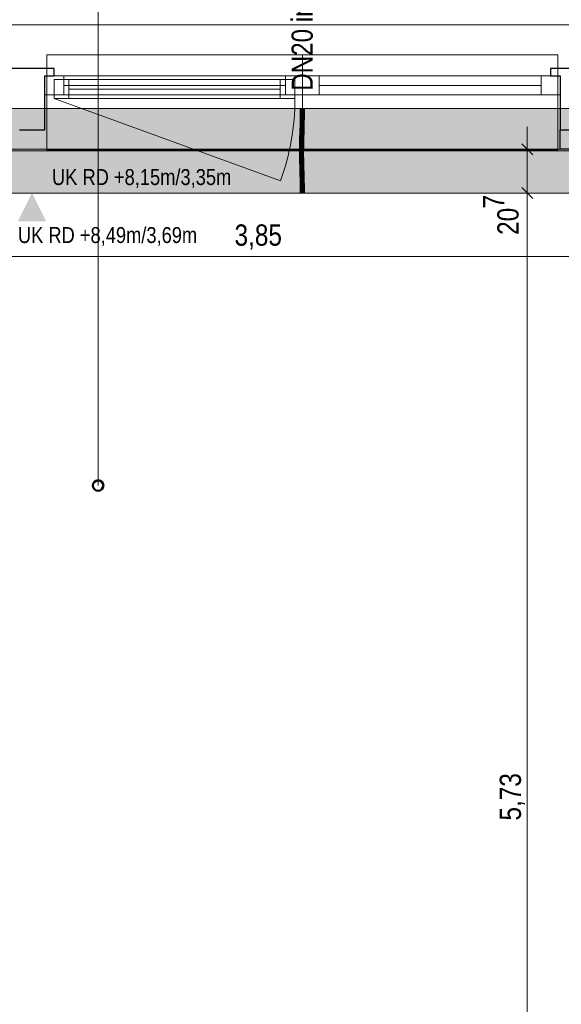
# Model space of a CAD drawing. Extents: x -620 to 3480, y 62 to 1107.
# Tile 97 of 244: x -388 to -336, y 910 to 1003. Entities that reach past the tile are written whole.
import ezdxf
from ezdxf.lldxf.tags import DXFTag

# ---------------------------------------------------------------- set-up
doc = ezdxf.new("R2010")
doc.units = 0
doc.layers.get('0').update_dxf_attribs({"lineweight": 35})
for name, color, linetype, lineweight, true_color in [('00_Beschriftung UZ', 3, 'Continuous', 13, 0x00ff00), ('30 -33 Aussenwände- 7 Fassade_ Elemente', 7, 'Continuous', 9, 0x00aacc), ('30 -35 Decken- 1 Konstruktion-Träger- Stahlbeton', 7, 'grob-A06G9GKW8I', 13, 0x33aa00), ('70 -75 Raumstempel-2 Verweislinie', 1, 'Continuous', 9, 0xff0000), ('70 -76 Bemaßung- 2 Allgemein', 9, 'Continuous', 5, 0x808080), ('E_Leerrohr 20', 7, 'Continuous', 13, 0xcc0099), ('E_Leerrohr 20-Shading', 7, 'Continuous', 13, 0xcc0099)]:
    doc.layers.add(name, color=color, linetype=linetype, lineweight=lineweight, true_color=true_color)
doc.layers.add('70 -71 Achsen- 1 Gebäudeachsen', color=7, linetype='STRICHPUNKT2-A06G9GKV8I', lineweight=18)
doc.layers.add('Detailelementbeschriftung', color=7, linetype='Continuous', lineweight=9)
doc.layers.add('iwb_Schraffur_Unterzug', color=7, linetype='Continuous', lineweight=5, true_color=0xffffcc, plot=False)
doc.styles.get("Standard").update_dxf_attribs({"font": 'ARIALN.TTF'})
tags = doc.linetypes.add('grob-A06G9GKW8I', pattern=[14, 3, -8, 3]).pattern_tags.tags
tags[8:9] = [DXFTag(74, 4), DXFTag(75, 0), DXFTag(340, '0'), DXFTag(46, 0.0), DXFTag(50, 0.0), DXFTag(44, 0.0), DXFTag(45, 0.0)]
tags[6:7] = [DXFTag(74, 4), DXFTag(75, 0), DXFTag(340, '0'), DXFTag(46, 0.0), DXFTag(50, 0.0), DXFTag(44, 0.0), DXFTag(45, 0.0)]
tags[4:5] = [DXFTag(74, 4), DXFTag(75, 0), DXFTag(340, '0'), DXFTag(46, 0.0), DXFTag(50, 0.0), DXFTag(44, 0.0), DXFTag(45, 0.0)]
tags = doc.linetypes.add('STRICHPUNKT2', pattern=[12.7, 6.35, -3.175, 0, -3.175]).pattern_tags.tags
tags[10:11] = [DXFTag(74, 4), DXFTag(75, 0), DXFTag(340, '0'), DXFTag(46, 0.0), DXFTag(50, 0.0), DXFTag(44, 0.0), DXFTag(45, 0.0)]
tags[8:9] = [DXFTag(74, 4), DXFTag(75, 0), DXFTag(340, '0'), DXFTag(46, 0.0), DXFTag(50, 0.0), DXFTag(44, 0.0), DXFTag(45, 0.0)]
tags[6:7] = [DXFTag(74, 4), DXFTag(75, 0), DXFTag(340, '0'), DXFTag(46, 0.0), DXFTag(50, 0.0), DXFTag(44, 0.0), DXFTag(45, 0.0)]
tags[4:5] = [DXFTag(74, 4), DXFTag(75, 0), DXFTag(340, '0'), DXFTag(46, 0.0), DXFTag(50, 0.0), DXFTag(44, 0.0), DXFTag(45, 0.0)]
tags = doc.linetypes.add('STRICHPUNKT2-A06G9GKV8I', pattern=[12.7, 6.35, -3.175, 0, -3.175]).pattern_tags.tags
tags[10:11] = [DXFTag(74, 4), DXFTag(75, 0), DXFTag(340, '0'), DXFTag(46, 0.0), DXFTag(50, 0.0), DXFTag(44, 0.0), DXFTag(45, 0.0)]
tags[8:9] = [DXFTag(74, 4), DXFTag(75, 0), DXFTag(340, '0'), DXFTag(46, 0.0), DXFTag(50, 0.0), DXFTag(44, 0.0), DXFTag(45, 0.0)]
tags[6:7] = [DXFTag(74, 4), DXFTag(75, 0), DXFTag(340, '0'), DXFTag(46, 0.0), DXFTag(50, 0.0), DXFTag(44, 0.0), DXFTag(45, 0.0)]
tags[4:5] = [DXFTag(74, 4), DXFTag(75, 0), DXFTag(340, '0'), DXFTag(46, 0.0), DXFTag(50, 0.0), DXFTag(44, 0.0), DXFTag(45, 0.0)]

# ---------------------------------------------------------------- blocks, each defined once
blk = doc.blocks.new('Shading-A06G9GHX8I', base_point=(-360.663, 989.221))
at = {"layer": 'E_Leerrohr 20-Shading', "color": 223, "true_color": 0xc67fb4}
for points in [[(-360.956, 994.957), (-361.014, 994.957), (-360.962, 994.234), (-361.02, 994.235)], [(-360.659, 994.957), (-360.673, 994.957), (-360.667, 994.23), (-360.679, 994.23)], [(-360.667, 994.23), (-360.649, 994.23), (-360.659, 994.957), (-360.638, 994.957)], [(-360.628, 994.957), (-360.638, 994.957), (-360.64, 994.23), (-360.649, 994.23)], [(-360.614, 994.957), (-360.628, 994.957), (-360.625, 994.229), (-360.64, 994.23)], [(-360.625, 994.229), (-360.621, 994.229), (-360.614, 994.957)], [(-360.979, 993.511), (-361.036, 993.512), (-361.002, 992.786), (-361.055, 992.788)], [(-360.962, 994.234), (-361.02, 994.235), (-360.979, 993.511), (-361.036, 993.512)], [(-360.997, 992.786), (-360.977, 993.511), (-361.002, 992.786), (-360.979, 993.511)], [(-360.977, 993.511), (-360.962, 994.234), (-360.979, 993.511)], [(-360.687, 993.504), (-360.695, 993.504), (-360.712, 992.779), (-360.714, 992.779)], [(-360.687, 993.504), (-360.712, 992.779), (-360.686, 993.504), (-360.709, 992.779)], [(-360.709, 992.779), (-360.698, 992.778), (-360.686, 993.504), (-360.671, 993.503)], [(-360.663, 993.503), (-360.671, 993.503), (-360.691, 992.778), (-360.698, 992.778)], [(-360.667, 994.23), (-360.679, 994.23), (-360.687, 993.504), (-360.695, 993.504)], [(-360.651, 993.503), (-360.663, 993.503), (-360.685, 992.778), (-360.691, 992.778)], [(-360.671, 994.094), (-360.687, 993.504), (-360.686, 993.504)], [(-360.667, 994.23), (-360.671, 994.094), (-360.671, 993.503), (-360.686, 993.504)], [(-360.685, 992.778), (-360.656, 992.777), (-360.651, 993.503), (-360.636, 993.503)], [(-360.64, 994.23), (-360.649, 994.23), (-360.663, 993.503), (-360.671, 993.503)], [(-360.667, 994.23), (-360.671, 993.503), (-360.649, 994.23)], [(-360.625, 994.229), (-360.64, 994.23), (-360.651, 993.503), (-360.663, 993.503)], [(-360.651, 993.503), (-360.636, 993.503), (-360.625, 994.229), (-360.621, 994.229)], [(-361.063, 992.52), (-361.075, 992.062), (-361.01, 992.519), (-361.01, 992.512)], [(-361.025, 992.061), (-361.019, 992.191), (-361.075, 992.062), (-361.01, 992.512)], [(-361.055, 992.788), (-361.063, 992.52), (-361.002, 992.786), (-361.01, 992.519)], [(-361.016, 992.061), (-361.003, 992.56), (-361.025, 992.061)], [(-361.019, 992.191), (-361.003, 992.56), (-361.01, 992.512)], [(-361.01, 992.512), (-361.003, 992.56), (-361.002, 992.786), (-360.997, 992.786)], [(-360.72, 992.511), (-360.721, 992.517), (-360.733, 992.055)], [(-360.718, 992.485), (-360.72, 992.511), (-360.731, 992.055), (-360.733, 992.055)], [(-360.731, 992.055), (-360.724, 992.054), (-360.718, 992.485), (-360.711, 992.418)], [(-360.712, 992.779), (-360.714, 992.779), (-360.721, 992.517)], [(-360.717, 992.646), (-360.721, 992.517), (-360.72, 992.511)], [(-360.709, 992.779), (-360.72, 992.511), (-360.718, 992.485)], [(-360.709, 992.779), (-360.712, 992.779), (-360.72, 992.511), (-360.717, 992.646)], [(-360.718, 992.485), (-360.711, 992.418), (-360.709, 992.779), (-360.698, 992.778)], [(-360.691, 992.778), (-360.698, 992.778), (-360.707, 992.373), (-360.711, 992.418)], [(-360.704, 992.348), (-360.697, 992.517), (-360.707, 992.373), (-360.701, 992.517)], [(-360.704, 992.348), (-360.675, 992.053), (-360.685, 992.778), (-360.656, 992.777)], [(-360.697, 992.517), (-360.685, 992.778), (-360.701, 992.517), (-360.691, 992.778)], [(-361.025, 992.061), (-361.075, 992.062), (-361.048, 991.335), (-361.088, 991.335)], [(-361.03, 991.335), (-361.016, 992.061), (-361.048, 991.335), (-361.025, 992.061)], [(-360.744, 991.331), (-360.724, 992.054), (-360.747, 991.331), (-360.731, 992.055)], [(-360.731, 992.055), (-360.733, 992.055), (-360.747, 991.331)], [(-360.724, 992.054), (-360.744, 991.331), (-360.73, 991.659), (-360.74, 991.331)], [(-360.73, 991.659), (-360.74, 991.331), (-360.739, 991.331)], [(-360.717, 992.054), (-360.73, 991.659), (-360.688, 991.331), (-360.739, 991.331)], [(-360.73, 991.659), (-360.717, 992.054), (-360.719, 992.054)], [(-360.724, 992.054), (-360.73, 991.659), (-360.719, 992.054)], [(-360.707, 992.373), (-360.711, 992.418), (-360.719, 992.054), (-360.724, 992.054)], [(-360.704, 992.348), (-360.707, 992.373), (-360.717, 992.054), (-360.719, 992.054)], [(-360.717, 992.054), (-360.675, 992.053), (-360.704, 992.348)], [(-360.717, 992.054), (-360.688, 991.331), (-360.675, 992.053)], [(-361.054, 990.608), (-361.052, 990.803), (-361.091, 990.608), (-361.09, 990.802)], [(-361.054, 990.608), (-361.091, 990.608), (-361.04, 989.997), (-361.083, 989.996)], [(-361.052, 990.803), (-361.048, 991.335), (-361.09, 990.802), (-361.088, 991.335)], [(-361.033, 990.608), (-361.03, 991.335), (-361.054, 990.608), (-361.048, 991.335)], [(-361.025, 989.997), (-361.033, 990.608), (-361.04, 989.997), (-361.054, 990.608)], [(-360.748, 990.804), (-360.749, 990.806), (-360.75, 990.609)], [(-360.745, 990.793), (-360.748, 990.804), (-360.747, 990.609), (-360.75, 990.609)], [(-360.744, 991.331), (-360.747, 991.331), (-360.749, 990.806)], [(-360.745, 991.184), (-360.749, 990.806), (-360.748, 990.804)], [(-360.745, 990.793), (-360.743, 990.968), (-360.748, 990.804), (-360.744, 990.969)], [(-360.748, 990.804), (-360.744, 990.969), (-360.747, 990.969)], [(-360.744, 990.969), (-360.745, 991.184), (-360.747, 990.969)], [(-360.747, 990.609), (-360.746, 990.609), (-360.745, 990.793), (-360.744, 990.79)], [(-360.732, 990.003), (-360.746, 990.609), (-360.742, 990.003), (-360.747, 990.609)], [(-360.746, 990.609), (-360.691, 990.609), (-360.744, 990.79)], [(-360.684, 990.004), (-360.691, 990.609), (-360.732, 990.003), (-360.746, 990.609)], [(-360.744, 990.969), (-360.743, 991.042), (-360.745, 991.184), (-360.744, 991.331)], [(-360.745, 990.793), (-360.744, 990.79), (-360.743, 991.042)], [(-360.744, 991.331), (-360.743, 991.042), (-360.74, 991.331)], [(-360.743, 990.968), (-360.743, 991.042), (-360.744, 990.969)], [(-360.743, 990.968), (-360.744, 990.79), (-360.69, 990.968), (-360.691, 990.609)], [(-360.688, 991.331), (-360.743, 991.042), (-360.69, 990.968), (-360.743, 990.968)], [(-360.743, 991.042), (-360.688, 991.331), (-360.739, 991.331)], [(-360.74, 991.331), (-360.743, 991.042), (-360.739, 991.331)], [(-361.04, 989.997), (-361.083, 989.996), (-361.015, 989.387), (-361.069, 989.386)], [(-361.01, 989.388), (-361.025, 989.997), (-361.015, 989.387), (-361.04, 989.997)], [(-360.732, 990.003), (-360.742, 990.003), (-360.707, 989.396), (-360.727, 989.395)], [(-360.669, 989.397), (-360.684, 990.004), (-360.707, 989.396), (-360.732, 990.003)], [(-360.992, 988.779), (-361.003, 989.149), (-361.069, 989.386), (-361.015, 989.387)], [(-360.992, 988.779), (-361.069, 989.386), (-361.05, 988.777)], [(-360.992, 988.779), (-361.05, 988.777), (-360.974, 988.171), (-361.033, 988.169)], [(-361.003, 989.149), (-361.01, 989.388), (-361.015, 989.387)], [(-360.707, 989.396), (-360.727, 989.395), (-360.676, 988.788), (-360.709, 988.787)], [(-360.676, 988.788), (-360.709, 988.787), (-360.646, 988.179), (-360.691, 988.178)], [(-360.663, 989.221), (-360.669, 989.397), (-360.698, 989.221), (-360.707, 989.396)], [(-360.676, 988.788), (-360.651, 988.789), (-360.698, 989.221), (-360.663, 989.221)], [(-360.633, 988.179), (-360.651, 988.789), (-360.646, 988.179), (-360.676, 988.788)], [(-360.974, 988.171), (-361.033, 988.169), (-360.962, 987.564), (-361.02, 987.563)], [(-360.961, 987.564), (-360.974, 988.171), (-360.962, 987.564), (-360.974, 988.171)], [(-360.646, 988.179), (-360.691, 988.178), (-360.623, 987.569), (-360.678, 987.568)], [(-360.62, 987.569), (-360.633, 988.179), (-360.623, 987.569), (-360.646, 988.179)], [(-360.961, 987.564), (-361.02, 987.563), (-360.956, 986.957), (-361.014, 986.957)], [(-360.614, 986.957), (-360.623, 987.569), (-360.673, 986.957), (-360.678, 987.568)], [(-360.614, 986.957), (-360.62, 987.569), (-360.623, 987.569)]]:
    blk.add_solid(points, dxfattribs=at)
at = {"layer": 'E_Leerrohr 20-Shading', "color": 231, "true_color": 0xe17fc9}
for points in [[(-360.922, 994.957), (-360.956, 994.957), (-360.914, 994.234), (-360.962, 994.234)], [(-360.893, 994.233), (-360.898, 994.957), (-360.914, 994.234), (-360.922, 994.957)], [(-360.849, 994.233), (-360.849, 994.957), (-360.893, 994.233), (-360.898, 994.957)], [(-360.82, 994.232), (-360.814, 994.957), (-360.849, 994.233), (-360.849, 994.957)], [(-360.814, 994.957), (-360.82, 994.232), (-360.816, 994.232)], [(-360.81, 994.232), (-360.814, 994.957), (-360.816, 994.232)], [(-360.679, 994.23), (-360.673, 994.957), (-360.81, 994.232), (-360.814, 994.957)], [(-360.911, 993.509), (-360.977, 993.511), (-360.911, 992.784), (-360.997, 992.786)], [(-360.911, 993.509), (-360.975, 993.632), (-360.977, 993.511)], [(-360.911, 993.509), (-360.914, 994.234), (-360.975, 993.632), (-360.958, 994.234)], [(-360.958, 994.234), (-360.962, 994.234), (-360.975, 993.632)], [(-360.893, 993.509), (-360.893, 994.233), (-360.911, 993.509), (-360.914, 994.234)], [(-360.895, 992.784), (-360.893, 993.509), (-360.911, 992.784), (-360.911, 993.509)], [(-360.895, 992.784), (-360.869, 992.783), (-360.893, 993.509), (-360.857, 993.508)], [(-360.893, 993.509), (-360.849, 994.233), (-360.893, 994.233)], [(-360.893, 993.509), (-360.857, 993.508), (-360.849, 994.233), (-360.85, 994.093)], [(-360.869, 992.783), (-360.86, 992.783), (-360.857, 993.508), (-360.853, 993.508)], [(-360.856, 992.783), (-360.836, 993.507), (-360.86, 992.783), (-360.853, 993.508)], [(-360.857, 993.508), (-360.853, 993.508), (-360.85, 994.093)], [(-360.695, 993.504), (-360.836, 993.507), (-360.714, 992.779), (-360.856, 992.783)], [(-360.836, 993.507), (-360.82, 994.232), (-360.853, 993.508), (-360.849, 994.233)], [(-360.81, 994.232), (-360.82, 994.232), (-360.799, 993.507), (-360.836, 993.507)], [(-360.695, 993.504), (-360.679, 994.23), (-360.799, 993.507), (-360.81, 994.232)], [(-361.003, 992.56), (-361.016, 992.061), (-360.994, 992.06)], [(-360.91, 992.158), (-360.997, 992.786), (-360.994, 992.06), (-361.003, 992.56)], [(-360.91, 992.27), (-360.997, 992.786), (-360.91, 992.158)], [(-360.911, 992.784), (-360.997, 992.786), (-360.91, 992.27)], [(-360.895, 992.784), (-360.911, 992.784), (-360.896, 992.185), (-360.91, 992.27)], [(-360.895, 992.784), (-360.896, 992.185), (-360.869, 992.783), (-360.872, 992.591)], [(-360.872, 992.591), (-360.896, 992.185), (-360.879, 992.086)], [(-360.86, 992.783), (-360.872, 992.591), (-360.875, 992.058), (-360.879, 992.086)], [(-360.861, 992.646), (-360.86, 992.783), (-360.875, 992.058)], [(-360.862, 992.518), (-360.861, 992.646), (-360.875, 992.058)], [(-360.862, 992.518), (-360.875, 992.058), (-360.86, 992.518), (-360.871, 992.058)], [(-360.872, 992.591), (-360.86, 992.783), (-360.869, 992.783)], [(-360.871, 992.058), (-360.832, 992.057), (-360.86, 992.518), (-360.828, 992.518)], [(-360.862, 992.518), (-360.856, 992.783), (-360.86, 992.783)], [(-360.721, 992.517), (-360.714, 992.779), (-360.862, 992.518), (-360.856, 992.783)], [(-360.828, 992.518), (-360.832, 992.057), (-360.78, 992.518), (-360.772, 992.056)], [(-360.772, 992.056), (-360.733, 992.055), (-360.78, 992.518), (-360.721, 992.517)], [(-360.994, 992.06), (-361.016, 992.061), (-360.984, 991.334), (-361.03, 991.335)], [(-360.91, 992.158), (-360.994, 992.06), (-360.91, 992.059)], [(-360.984, 991.334), (-360.906, 991.333), (-360.994, 992.06), (-360.91, 992.059)], [(-360.896, 992.185), (-360.91, 992.27), (-360.896, 992.058), (-360.91, 992.158)], [(-360.896, 992.058), (-360.91, 992.158), (-360.91, 992.059)], [(-360.906, 991.333), (-360.895, 991.333), (-360.91, 992.059), (-360.896, 992.058)], [(-360.896, 992.185), (-360.896, 992.058), (-360.879, 992.086), (-360.88, 992.058)], [(-360.895, 991.333), (-360.888, 991.333), (-360.896, 992.058), (-360.88, 992.058)], [(-360.888, 991.333), (-360.875, 992.058), (-360.88, 992.058)], [(-360.871, 992.058), (-360.875, 992.058), (-360.885, 991.333), (-360.888, 991.333)], [(-360.836, 991.333), (-360.832, 992.057), (-360.885, 991.333), (-360.871, 992.058)], [(-360.88, 992.058), (-360.875, 992.058), (-360.879, 992.086)], [(-360.836, 991.333), (-360.762, 991.332), (-360.832, 992.057), (-360.772, 992.056)], [(-360.762, 991.332), (-360.747, 991.331), (-360.772, 992.056), (-360.733, 992.055)], [(-361.033, 990.608), (-360.982, 990.608), (-361.03, 991.335), (-360.983, 991.091)], [(-360.982, 990.608), (-361.033, 990.608), (-360.987, 989.998), (-361.025, 989.997)], [(-361.03, 991.335), (-360.983, 991.091), (-360.984, 991.334)], [(-360.987, 989.998), (-360.885, 990), (-360.982, 990.608), (-360.897, 990.608)], [(-360.984, 991.334), (-360.983, 991.091), (-360.906, 991.333), (-360.906, 991.304)], [(-360.902, 990.972), (-360.906, 991.304), (-360.961, 990.972), (-360.983, 991.091)], [(-360.983, 991.091), (-360.982, 990.608), (-360.898, 990.642), (-360.897, 990.608)], [(-360.898, 990.642), (-360.902, 990.972), (-360.961, 990.972)], [(-360.906, 991.304), (-360.895, 991.333), (-360.906, 991.333)], [(-360.893, 990.972), (-360.895, 991.333), (-360.902, 990.972), (-360.906, 991.304)], [(-360.891, 990.608), (-360.893, 990.972), (-360.898, 990.642), (-360.902, 990.972)], [(-360.897, 990.608), (-360.891, 990.608), (-360.898, 990.642)], [(-360.885, 990), (-360.883, 990), (-360.897, 990.608), (-360.891, 990.608)], [(-360.895, 991.333), (-360.891, 990.608), (-360.89, 990.805)], [(-360.89, 990.805), (-360.888, 991.333), (-360.895, 991.333)], [(-360.891, 990.608), (-360.871, 990.608), (-360.89, 990.805), (-360.87, 990.805)], [(-360.871, 990.608), (-360.891, 990.608), (-360.87, 990), (-360.883, 990)], [(-360.837, 990.805), (-360.836, 991.333), (-360.89, 990.805), (-360.888, 991.333)], [(-360.871, 990.608), (-360.837, 990.609), (-360.87, 990.805), (-360.837, 990.805)], [(-360.835, 990.001), (-360.837, 990.609), (-360.87, 990), (-360.871, 990.608)], [(-360.837, 990.805), (-360.76, 990.806), (-360.836, 991.333), (-360.762, 991.332)], [(-360.76, 990.806), (-360.837, 990.805), (-360.762, 990.609), (-360.837, 990.609)], [(-360.837, 990.609), (-360.835, 990.001), (-360.762, 990.609), (-360.778, 990.002)], [(-360.778, 990.002), (-360.765, 990.002), (-360.762, 990.609), (-360.76, 990.609)], [(-360.765, 990.002), (-360.742, 990.003), (-360.76, 990.609), (-360.75, 990.609)], [(-360.76, 990.806), (-360.749, 990.806), (-360.762, 991.332), (-360.747, 991.331)], [(-360.76, 990.806), (-360.762, 990.609), (-360.76, 990.713)], [(-360.762, 990.609), (-360.76, 990.609), (-360.76, 990.713)], [(-360.76, 990.609), (-360.75, 990.609), (-360.76, 990.806), (-360.749, 990.806)], [(-360.987, 989.998), (-361.025, 989.997), (-360.998, 989.388), (-361.01, 989.388)], [(-360.869, 989.391), (-360.883, 990), (-360.998, 989.388), (-360.987, 989.998)], [(-360.835, 990.001), (-360.883, 990), (-360.83, 989.392), (-360.869, 989.391)], [(-360.83, 989.392), (-360.776, 989.394), (-360.835, 990.001), (-360.765, 990.002)], [(-360.776, 989.394), (-360.727, 989.395), (-360.765, 990.002), (-360.742, 990.003)], [(-360.998, 989.388), (-361.01, 989.388), (-361.003, 989.149)], [(-361.001, 989.219), (-361.003, 989.149), (-360.969, 989.219), (-360.969, 989.067)], [(-360.992, 988.779), (-360.967, 988.779), (-361.003, 989.149), (-360.969, 989.067)], [(-360.863, 989.22), (-360.869, 989.391), (-361.001, 989.219), (-360.998, 989.388)], [(-360.967, 988.779), (-360.992, 988.779), (-360.965, 988.171), (-360.974, 988.171)], [(-360.969, 989.067), (-360.85, 988.783), (-360.969, 989.219), (-360.863, 989.22)], [(-360.967, 988.779), (-360.85, 988.783), (-360.969, 989.067)], [(-360.833, 988.174), (-360.85, 988.783), (-360.965, 988.171), (-360.967, 988.779)], [(-360.83, 989.392), (-360.869, 989.391), (-360.825, 988.784), (-360.85, 988.783)], [(-360.825, 988.784), (-360.85, 988.783), (-360.82, 988.175), (-360.833, 988.174)], [(-360.825, 988.784), (-360.789, 988.785), (-360.83, 989.392), (-360.776, 989.394)], [(-360.82, 988.175), (-360.801, 988.175), (-360.825, 988.784), (-360.789, 988.785)], [(-360.801, 988.175), (-360.691, 988.178), (-360.789, 988.785), (-360.709, 988.787)], [(-360.789, 988.785), (-360.709, 988.787), (-360.776, 989.394), (-360.727, 989.395)], [(-360.965, 988.171), (-360.974, 988.171), (-360.961, 987.564)], [(-360.82, 987.566), (-360.833, 988.174), (-360.961, 987.564), (-360.965, 988.171)], [(-360.82, 988.175), (-360.833, 988.174), (-360.816, 987.566), (-360.82, 987.566)], [(-360.678, 987.568), (-360.691, 988.178), (-360.816, 987.566), (-360.82, 988.175)], [(-360.82, 987.566), (-360.961, 987.564), (-360.814, 986.957), (-360.956, 986.957)], [(-360.678, 987.568), (-360.82, 987.566), (-360.673, 986.957), (-360.814, 986.957)]]:
    blk.add_solid(points, dxfattribs=at)
blk = doc.blocks.new('Shading-A06G9GHZ8I', base_point=(-360.708, 994.169))
at = {"layer": 'E_Leerrohr 20-Shading', "color": 213, "true_color": 0xd67fc0}
for points in [[(-360.955, 994.969), (-361.144, 994.969), (-360.955, 994.957), (-361.144, 994.957)], [(-361.014, 994.957), (-361.014, 994.169), (-360.835, 994.957), (-360.833, 994.169)], [(-360.927, 994.969), (-360.955, 994.969), (-360.927, 994.957), (-360.955, 994.957)], [(-360.906, 994.969), (-360.927, 994.969), (-360.906, 994.957), (-360.927, 994.957)], [(-360.904, 994.957), (-360.903, 994.969), (-360.906, 994.957), (-360.906, 994.969)], [(-360.901, 994.969), (-360.903, 994.969), (-360.902, 994.957), (-360.904, 994.957)], [(-360.902, 994.957), (-360.814, 994.957), (-360.901, 994.969), (-360.814, 994.969)], [(-360.814, 994.957), (-360.835, 994.957), (-360.814, 994.525), (-360.815, 994.379)], [(-360.815, 994.379), (-360.835, 994.957), (-360.816, 994.169), (-360.833, 994.169)], [(-360.816, 994.169), (-360.814, 994.169), (-360.814, 994.352)], [(-360.815, 994.379), (-360.814, 994.352), (-360.814, 994.525)], [(-360.604, 994.969), (-360.814, 994.969), (-360.604, 994.957), (-360.814, 994.957)], [(-360.765, 994.957), (-360.814, 994.957), (-360.811, 994.169), (-360.814, 994.352)], [(-360.814, 994.352), (-360.814, 994.169), (-360.811, 994.169)], [(-360.765, 994.957), (-360.811, 994.169), (-360.77, 994.169)], [(-360.765, 994.957), (-360.77, 994.169), (-360.696, 994.957), (-360.708, 994.169)], [(-360.708, 994.169), (-360.614, 994.169), (-360.696, 994.957), (-360.614, 994.957)], [(-360.599, 994.969), (-360.604, 994.969), (-360.599, 994.957), (-360.604, 994.957)], [(-360.543, 994.957), (-360.543, 994.969), (-360.599, 994.957), (-360.599, 994.969)], [(-360.543, 994.957), (-360.484, 994.957), (-360.543, 994.969), (-360.484, 994.969)]]:
    blk.add_solid(points, dxfattribs=at)
blk = doc.blocks.new('Shading-A06G9GI18I', base_point=(-360.614, 986.957))
at = {"layer": 'E_Leerrohr 20-Shading', "color": 213, "true_color": 0xd67fc0}
for points in [[(-360.906, 986.957), (-361.144, 986.957), (-360.906, 986.945), (-361.144, 986.945)], [(-360.814, 986.957), (-360.816, 987.745), (-361.014, 986.957), (-361.014, 987.745)], [(-360.814, 986.945), (-360.814, 986.957), (-360.906, 986.945), (-360.906, 986.957)], [(-360.814, 986.957), (-360.814, 987.745), (-360.816, 987.745)], [(-360.614, 986.957), (-360.614, 987.745), (-360.814, 986.957), (-360.809, 987.745)], [(-360.809, 987.745), (-360.814, 987.745), (-360.814, 986.957)], [(-360.592, 986.957), (-360.814, 986.957), (-360.592, 986.945), (-360.814, 986.945)], [(-360.484, 986.945), (-360.484, 986.957), (-360.592, 986.945), (-360.592, 986.957)]]:
    blk.add_solid(points, dxfattribs=at)
blk = doc.blocks.new('Referenz-A06G9GKX8I')
at = {"layer": '00_Beschriftung UZ', "color": 0, "lineweight": 0}
for points in [[(-387.745, 989.628), (-386.413, 986.957), (-385.075, 989.626)], [(-387.745, 984.287), (-386.413, 986.957), (-385.075, 984.288)]]:
    blk.add_solid(points, dxfattribs=at)
at = {"layer": '30 -33 Aussenwände- 7 Fassade_ Elemente', "color": 0, "linetype": 'Continuous', "ltscale": 0.13}
for p, q in [((-330.913, 1002.897), (-493.113, 1002.897)), ((-385.213, 998.057), (-360.813, 998.057)), ((-385.213, 996.257), (-385.213, 998.057)), ((-360.813, 996.257), (-360.813, 998.057)), ((-360.813, 998.057), (-336.413, 998.057)), ((-336.413, 998.057), (-336.413, 996.257)), ((-384.313, 997.707), (-361.513, 997.707)), ((-384.313, 995.907), (-384.313, 997.707)), ((-361.513, 997.707), (-361.513, 995.907)), ((-360.813, 996.257), (-385.213, 996.257)), ((-336.413, 996.257), (-360.813, 996.257)), ((-361.513, 995.907), (-384.313, 995.907)), ((-490.013, 991.097), (-334.013, 991.097))]:
    blk.add_line(p, q, dxfattribs=at)
at = {"layer": '30 -33 Aussenwände- 7 Fassade_ Elemente', "color": 0}
for p, q in [((-385.013, 1000.057), (-360.813, 1000.057)), ((-385.013, 998.057), (-385.013, 1000.057)), ((-360.813, 1000.057), (-336.613, 1000.057)), ((-360.813, 998.057), (-360.813, 1000.057)), ((-336.613, 1000.057), (-336.613, 998.057)), ((-385.013, 998.057), (-383.413, 998.057)), ((-385.013, 996.257), (-385.013, 998.057)), ((-383.413, 996.257), (-383.413, 998.057)), ((-383.413, 998.057), (-362.413, 998.057)), ((-362.413, 998.057), (-362.413, 996.257)), ((-360.813, 998.057), (-362.413, 998.057)), ((-360.813, 998.057), (-359.213, 998.057)), ((-360.813, 996.257), (-360.813, 998.057)), ((-359.213, 996.257), (-359.213, 998.057)), ((-359.213, 998.057), (-338.213, 998.057)), ((-338.213, 998.057), (-338.213, 996.257)), ((-336.613, 998.057), (-338.213, 998.057)), ((-336.613, 996.257), (-336.613, 998.057)), ((-362.413, 997.157), (-383.413, 997.157)), ((-338.213, 997.157), (-359.213, 997.157)), ((-383.413, 996.257), (-385.013, 996.257)), ((-385.013, 996.257), (-385.013, 991.057)), ((-362.413, 996.257), (-383.413, 996.257)), ((-362.413, 996.257), (-360.813, 996.257)), ((-360.813, 996.257), (-360.813, 991.057)), ((-359.213, 996.257), (-360.813, 996.257)), ((-338.213, 996.257), (-359.213, 996.257)), ((-338.213, 996.257), (-336.613, 996.257)), ((-336.613, 991.057), (-336.613, 996.257)), ((-385.013, 991.057), (-360.813, 991.057)), ((-360.813, 991.057), (-336.613, 991.057))]:
    blk.add_line(p, q, dxfattribs=at)
at = {"layer": '30 -33 Aussenwände- 7 Fassade_ Elemente', "color": 0, "linetype": 'Continuous', "lineweight": -2, "ltscale": 0.25}
for p, q in [((-384.313, 998.757), (-388.513, 998.757)), ((-385.213, 998.057), (-384.313, 998.057)), ((-385.213, 992.957), (-385.213, 998.057)), ((-384.313, 998.057), (-384.313, 998.757)), ((-337.313, 998.757), (-337.313, 998.057)), ((-334.013, 998.757), (-337.313, 998.757)), ((-337.313, 998.057), (-336.413, 998.057)), ((-336.413, 998.057), (-336.413, 992.957)), ((-387.613, 992.957), (-385.213, 992.957)), ((-336.413, 991.097), (-336.413, 992.957)), ((-336.413, 992.957), (-334.013, 992.957)), ((-334.013, 991.097), (-336.413, 991.097))]:
    blk.add_line(p, q, dxfattribs=at)
at = {"layer": '30 -33 Aussenwände- 7 Fassade_ Elemente', "color": 0, "linetype": 'Continuous', "lineweight": 18, "ltscale": 0.18}
for p, q in [((-385.213, 996.257), (-385.213, 998.057)), ((-385.213, 998.057), (-383.413, 998.057)), ((-383.413, 998.057), (-383.413, 996.257)), ((-362.413, 996.257), (-362.413, 998.057)), ((-362.413, 998.057), (-360.813, 998.057)), ((-360.813, 998.057), (-359.213, 998.057)), ((-360.813, 996.257), (-360.813, 998.057)), ((-359.213, 998.057), (-359.213, 996.257)), ((-338.213, 996.257), (-338.213, 998.057)), ((-338.213, 998.057), (-336.413, 998.057)), ((-336.413, 998.057), (-336.413, 996.257)), ((-384.313, 997.707), (-382.913, 997.707)), ((-384.313, 995.907), (-384.313, 997.707)), ((-383.413, 997.157), (-362.413, 997.157)), ((-382.913, 997.707), (-382.913, 995.907)), ((-362.913, 997.707), (-361.513, 997.707)), ((-362.913, 995.907), (-362.913, 997.707)), ((-361.513, 997.707), (-361.513, 995.907)), ((-359.213, 997.157), (-338.213, 997.157)), ((-383.413, 996.257), (-385.213, 996.257)), ((-362.913, 996.807), (-382.913, 996.807)), ((-360.813, 996.257), (-362.413, 996.257)), ((-359.213, 996.257), (-360.813, 996.257)), ((-336.413, 996.257), (-338.213, 996.257)), ((-382.913, 995.907), (-384.313, 995.907)), ((-361.513, 995.907), (-362.913, 995.907))]:
    blk.add_line(p, q, dxfattribs=at)
at = {"layer": '30 -33 Aussenwände- 7 Fassade_ Elemente', "color": 0, "linetype": 'grob-A06G9GKW8I', "ltscale": 0.13}
blk.add_line((-384.313, 995.907), (-362.888, 988.109), dxfattribs=at)
blk.add_ellipse((-384.313, 995.907), major_axis=(21.425, -7.798), ratio=1, start_param=0, end_param=0.349066, dxfattribs=at)
at = {"layer": '30 -35 Decken- 1 Konstruktion-Träger- Stahlbeton', "color": 0}
for p, q in [((-3.513, 994.957), (-562.014, 994.957)), ((-3.513, 986.957), (-562.014, 986.957))]:
    blk.add_line(p, q, dxfattribs=at)
at = {"layer": '70 -71 Achsen- 1 Gebäudeachsen', "color": 0, "linetype": 'STRICHPUNKT2-A06G9GKV8I', "ltscale": 0.18}
blk.add_line((-562.014, 990.957), (85.427, 990.957), dxfattribs=at)
at = {"layer": '70 -75 Raumstempel-2 Verweislinie', "color": 0}
blk.add_line((-380.156, 959.248), (-380.156, 1067.023), dxfattribs=at)
at = {"layer": '70 -75 Raumstempel-2 Verweislinie', "color": 0, "linetype": 'ByBlock', "lineweight": 50, "ltscale": 0.5}
blk.add_circle((-380.156, 959.248), 0.5, dxfattribs=at)
at = {"layer": '70 -76 Bemaßung- 2 Allgemein', "color": 0, "linetype": 'Continuous', "ltscale": 0.13}
for p, q in [((-339.513, 992.158), (-339.513, 993.218)), ((-339.513, 990.097), (-339.513, 992.158)), ((-338.513, 991.097), (-340.513, 991.097)), ((-339.513, 986.957), (-339.513, 991.097)), ((-339.513, 987.957), (-339.513, 985.897)), ((-339.513, 987.957), (-339.513, 985.897)), ((-337.013, 986.957), (-340.513, 986.957)), ((-337.013, 986.957), (-340.513, 986.957)), ((-339.513, 985.897), (-339.513, 984.836)), ((-339.513, 873.418), (-339.513, 985.897)), ((-334.574, 980.957), (-409.453, 980.957))]:
    blk.add_line(p, q, dxfattribs=at)
at = {"layer": '70 -76 Bemaßung- 2 Allgemein', "color": 0, "linetype": 'Continuous', "lineweight": 20, "ltscale": 0.2}
for p, q in [((-338.983, 990.567), (-340.044, 991.628)), ((-340.044, 987.488), (-338.983, 986.427)), ((-340.044, 987.488), (-338.983, 986.427))]:
    blk.add_line(p, q, dxfattribs=at)
at = {"layer": '00_Beschriftung UZ', "color": 0, "linetype": 'Continuous', "ltscale": 0.13, "char_height": 1.51033, "attachment_point": 1}
for s, insert in [('{\\fArial Narrow;UK RD +8,15m/3,35m}', (-384.517, 989.226)), ('{\\fArial Narrow;UK RD +8,49m/3,69m}', (-387.745, 983.732))]:
    blk.add_mtext(s, dxfattribs=dict(at, insert=insert))
at = {"layer": '70 -76 Bemaßung- 2 Allgemein', "color": 0, "linetype": 'Continuous', "ltscale": 0.13, "char_height": 2.01377, "attachment_point": 1, "rotation": 90}
for s, insert in [('{\\fArial Narrow;7}', (-343.698, 985.494)), ('{\\fArial Narrow;20}', (-342.355, 982.992)), ('{\\fArial Narrow;5,73}', (-342.129, 927.513))]:
    blk.add_mtext(s, dxfattribs=dict(at, insert=insert))
at = {"layer": '70 -76 Bemaßung- 2 Allgemein', "color": 0, "linetype": 'Continuous', "ltscale": 0.13, "insert": (-367.237, 983.983), "char_height": 2.01377, "attachment_point": 1}
blk.add_mtext('{\\fArial Narrow;3,85}', dxfattribs=at)
blk = doc.blocks.new('Referenz-A06G9GKZ8I')
at = {"layer": 'iwb_Schraffur_Unterzug', "linetype": 'Continuous', "ltscale": 0.13}
for points in [[(-562.014, 994.957), (-3.513, 994.957), (-562.014, 994.317)], [(-562.014, 994.317), (-3.513, 994.957), (-3.513, 986.957)], [(-562.014, 994.317), (-3.513, 986.957), (-562.014, 987.597)], [(-562.014, 987.597), (-3.513, 986.957), (-562.014, 986.957)]]:
    blk.add_solid(points, dxfattribs=at)
blk = doc.blocks.new('Enddeckel-A06G9GU38I')
at = {"color": 0, "linetype": 'ByBlock', "lineweight": -2, "ltscale": 0.13}
for p, q in [((-361.144, 986.957), (-361.144, 986.945)), ((-360.951, 986.957), (-361.144, 986.957)), ((-360.951, 986.945), (-361.144, 986.945)), ((-361.014, 987.745), (-361.014, 986.957)), ((-360.897, 987.745), (-361.014, 987.745)), ((-360.897, 986.957), (-361.014, 986.957)), ((-360.678, 986.957), (-360.951, 986.957)), ((-360.678, 986.945), (-360.951, 986.945)), ((-360.731, 987.745), (-360.897, 987.745)), ((-360.731, 986.957), (-360.897, 986.957)), ((-360.614, 987.745), (-360.731, 987.745)), ((-360.614, 986.957), (-360.731, 986.957)), ((-360.484, 986.957), (-360.678, 986.957)), ((-360.484, 986.945), (-360.678, 986.945)), ((-360.614, 986.957), (-360.614, 987.745)), ((-360.484, 986.945), (-360.484, 986.957))]:
    blk.add_line(p, q, dxfattribs=at)
at = {"color": 0, "linetype": 'STRICHPUNKT2', "lineweight": 5, "ltscale": 0.13}
blk.add_line((-360.814, 986.957), (-360.814, 987.745), dxfattribs=at)
blk = doc.blocks.new('Enddeckel-A06G9GU58I')
at = {"color": 0, "linetype": 'ByBlock', "lineweight": -2, "ltscale": 0.13}
for p, q in [((-361.144, 994.969), (-361.144, 994.957)), ((-361.144, 994.969), (-360.951, 994.969)), ((-361.144, 994.957), (-360.951, 994.957)), ((-361.014, 994.957), (-361.014, 994.169)), ((-361.014, 994.957), (-360.897, 994.957)), ((-360.951, 994.969), (-360.678, 994.969)), ((-360.951, 994.957), (-360.678, 994.957)), ((-360.897, 994.957), (-360.731, 994.957)), ((-360.731, 994.957), (-360.614, 994.957)), ((-360.678, 994.969), (-360.484, 994.969)), ((-360.678, 994.957), (-360.484, 994.957)), ((-360.614, 994.169), (-360.614, 994.957)), ((-360.484, 994.957), (-360.484, 994.969)), ((-361.014, 994.169), (-360.897, 994.169)), ((-360.897, 994.169), (-360.731, 994.169)), ((-360.731, 994.169), (-360.614, 994.169))]:
    blk.add_line(p, q, dxfattribs=at)
at = {"color": 0, "linetype": 'STRICHPUNKT2', "lineweight": 5, "ltscale": 0.13}
blk.add_line((-360.814, 994.957), (-360.814, 994.169), dxfattribs=at)
blk = doc.blocks.new('Einzeiliger Text-A06G9GUF8I')
at = {"color": 0, "lineweight": -2, "insert": (-361.834, 996.646), "char_height": 2, "attachment_point": 1, "rotation": 90}
blk.add_mtext('{\\fArial Narrow;DN20 in UZ}', dxfattribs=at)
blk = doc.blocks.new('Flexrohr-A06G9GUH8I')
at = {"color": 0, "linetype": 'ByBlock', "lineweight": -2, "ltscale": 0.13}
for p, q in [((-361.014, 994.957), (-361.02, 994.235)), ((-361.014, 994.957), (-360.614, 994.957)), ((-361.006, 994.559), (-360.63, 994.556)), ((-360.614, 994.957), (-360.621, 994.229)), ((-361.036, 993.512), (-361.055, 992.788)), ((-361.02, 994.235), (-361.036, 993.512)), ((-361.028, 993.362), (-360.652, 993.353)), ((-361.019, 993.761), (-360.643, 993.753)), ((-361.01, 994.16), (-360.634, 994.154)), ((-360.636, 993.503), (-360.656, 992.777)), ((-360.621, 994.229), (-360.636, 993.503)), ((-361.055, 992.788), (-361.075, 992.062)), ((-361.049, 992.562), (-360.674, 992.553)), ((-361.039, 992.962), (-360.663, 992.953)), ((-360.656, 992.777), (-360.675, 992.053)), ((-361.075, 992.062), (-361.088, 991.335)), ((-361.068, 991.761), (-360.692, 991.755)), ((-361.06, 992.162), (-360.684, 992.153)), ((-360.675, 992.053), (-360.688, 991.331)), ((-361.088, 991.335), (-361.091, 990.608)), ((-361.091, 990.608), (-361.083, 989.996)), ((-361.078, 990.959), (-360.702, 990.957)), ((-361.076, 991.36), (-360.7, 991.356)), ((-360.688, 991.331), (-360.691, 990.609)), ((-360.691, 990.609), (-360.683, 990.004)), ((-361.083, 989.996), (-361.069, 989.386)), ((-361.079, 990.557), (-360.703, 990.559)), ((-361.073, 990.155), (-360.698, 990.161)), ((-361.066, 989.754), (-360.69, 989.762)), ((-360.683, 990.004), (-360.669, 989.397)), ((-361.069, 989.386), (-361.05, 988.777)), ((-361.056, 989.353), (-360.68, 989.363)), ((-361.05, 988.777), (-361.033, 988.169)), ((-361.044, 988.953), (-360.668, 988.964)), ((-360.669, 989.397), (-360.651, 988.789)), ((-360.651, 988.789), (-360.633, 988.179)), ((-361.033, 988.169), (-361.02, 987.563)), ((-361.032, 988.553), (-360.656, 988.564)), ((-361.02, 988.154), (-360.645, 988.163)), ((-360.633, 988.179), (-360.62, 987.569)), ((-361.02, 987.563), (-361.014, 986.957)), ((-361.014, 986.957), (-360.614, 986.957)), ((-361.012, 987.755), (-360.636, 987.762)), ((-361.006, 987.357), (-360.63, 987.361)), ((-361.002, 986.959), (-360.626, 986.959)), ((-360.62, 987.569), (-360.614, 986.957))]:
    blk.add_line(p, q, dxfattribs=at)

msp = doc.modelspace()

# ---------------------------------------------------------------- block references
at = {"color": 8, "lineweight": 25, "ltscale": 0.25, "true_color": 0x808080}
for name in ['Referenz-A06G9GKX8I', 'Referenz-A06G9GKZ8I']:
    msp.add_blockref(name, (0, 0), dxfattribs=at)
at = {"layer": 'Detailelementbeschriftung', "ltscale": 0.13}
msp.add_blockref('Einzeiliger Text-A06G9GUF8I', (0, 0), dxfattribs=at)
at = {"layer": 'E_Leerrohr 20'}
for name, p in [('Shading-A06G9GHZ8I', (-360.708, 994.169)), ('Shading-A06G9GHX8I', (-360.663, 989.221)), ('Shading-A06G9GI18I', (-360.614, 986.957))]:
    msp.add_blockref(name, p, dxfattribs=at)
at = {"layer": 'E_Leerrohr 20', "ltscale": 0.13}
for name in ['Enddeckel-A06G9GU58I', 'Flexrohr-A06G9GUH8I', 'Enddeckel-A06G9GU38I']:
    msp.add_blockref(name, (0, 0), dxfattribs=at)

doc.saveas('drawing.dxf')
